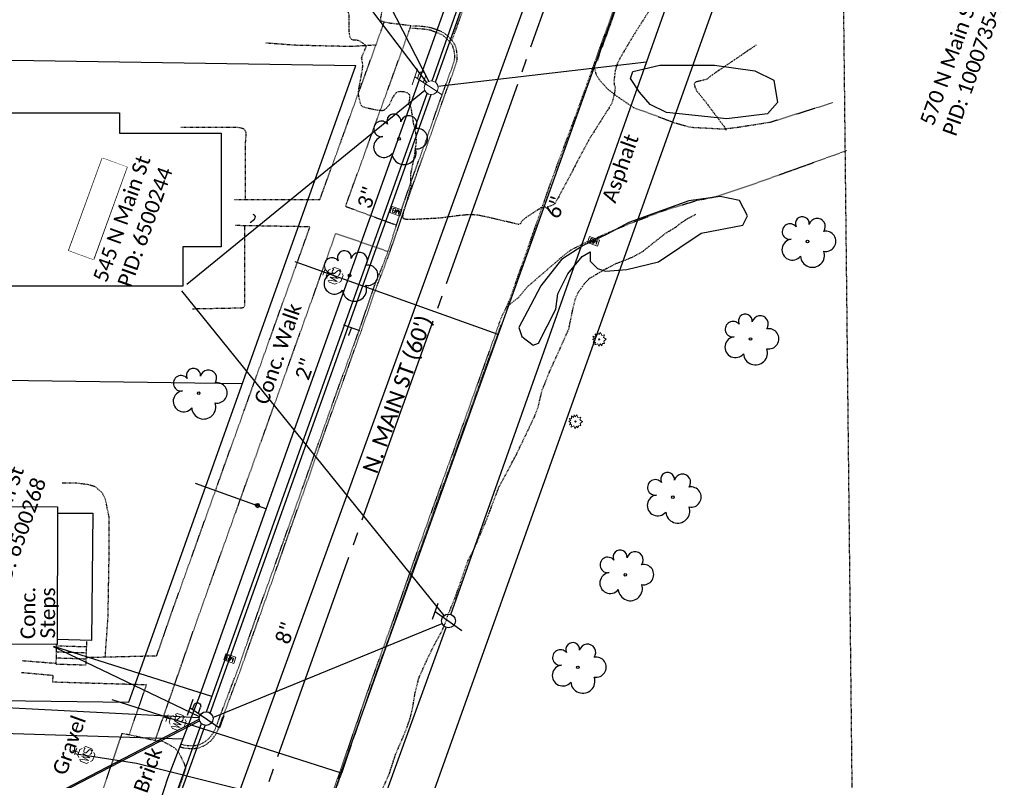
# Model space of a CAD drawing. Header units: feet. Extents: x 2296871 to 2305194, y 360020 to 364238.
# Tile 42 of 55: x 2301892 to 2302078, y 362843 to 362987. Entities that reach past the tile are written whole.
import ezdxf
from ezdxf.enums import TextEntityAlignment as Align

# ---------------------------------------------------------------- set-up
doc = ezdxf.new("R2010")
doc.units = ezdxf.units.FT
doc.header["$MEASUREMENT"] = 0
doc.set_wipeout_variables(frame=1)
for name, pattern in [('cl10', [50, 2.5, -2.5, 40, -2.5, 2.5]), ('elecex', [0]), ('gasex', [0]), ('OhDOT_USTN1', [0.055, 0.014, -0.041]), ('OhDOT_USTN2', [0.11, 0.069, -0.041]), ('OhDOT_USTN3', [0.22, 0.165, -0.055]), ('OhDOT_USTN5', [0.11, 0.055, -0.055]), ('ohelecex', [0]), ('ohteleex', [0]), ('rowex', [0]), ('sanex', [0]), ('shrublt', [0]), ('shrubrt', [0]), ('waterex', [0])]:
    doc.linetypes.add(name, pattern=pattern)
for name, color, linetype in [('_DBA-TOPO-CONTOUR-MIN', 7, 'Continuous'), ('BD_X_Building', 231, 'Continuous'), ('BD_X_Porch_or_Deck', 7, 'Continuous'), ('DT_X_Contour_Major', 132, 'OhDOT_USTN3'), ('DV_X_Property_Line', 7, 'Continuous'), ('DV_X_Section_VMS_Line', 6, 'OhDOT_USTN2'), ('PV_X_Curb', 120, 'OhDOT_USTN1'), ('PV_X_Driveway', 7, 'OhDOT_USTN5'), ('PV_X_EOP', 7, 'OhDOT_USTN3'), ('PV_X_Steps', 120, 'OhDOT_USTN1'), ('PV_X_Text', 7, 'Continuous'), ('PV_X_Walk', 120, 'OhDOT_USTN5'), ('RD_X_Cells', 7, 'Continuous'), ('RW_X_CL_10', 6, 'cl10'), ('RW_X_Fee_RW', 6, 'rowex'), ('RW_X_Text', 7, 'Continuous'), ('SN_X_Public', 3, 'Continuous'), ('SV_X_Text_Name', 7, 'Continuous'), ('SV_X_Text_Name_MASK', 7, 'Continuous'), ('UT_X_Electric', 1, 'elecex'), ('UT_X_Electric_Cells', 1, 'Continuous'), ('UT_X_Gas', 2, 'gasex'), ('UT_X_Gas_Cells', 2, 'Continuous'), ('UT_X_Gas_Text', 7, 'Continuous'), ('UT_X_Overhead_Electric', 1, 'ohelecex'), ('UT_X_Overhead_Telecom', 30, 'ohteleex'), ('UT_X_Sanitary_Line', 3, 'sanex'), ('UT_X_Sanitary_Text', 7, 'Continuous'), ('UT_X_Telecom_Cells', 30, 'Continuous'), ('UT_X_Water', 133, 'waterex'), ('UT_X_Water_Cells', 131, 'Continuous'), ('UT_X_Water_Text', 7, 'Continuous'), ('VG_X_Cells', 3, 'Continuous'), ('VG_X_Flower_Bed', 3, 'OhDOT_USTN1'), ('VG_X_Shrub_Line_Lt', 3, 'shrublt'), ('VG_X_Shrub_Line_Rt', 3, 'shrubrt')]:
    doc.layers.add(name, color=color, linetype=linetype)
doc.styles.add('Simplex Normal (0.14)', font='calibri.ttf', dxfattribs={"height": 0.14})
doc.styles.add('Straight Normal (0.14) Font 30', font='calibri.ttf', dxfattribs={"height": 0.14})
doc.styles.add('Straight-Normal', font='calibri.ttf', dxfattribs={"height": 0.14})

# ---------------------------------------------------------------- blocks, each defined once
blk = doc.blocks.new('SHRUB')
at = {"layer": 'VG_X_Cells', "color": 3, "linetype": 'Continuous', "lineweight": 0, "flags": 128}
blk.add_lwpolyline([(-0.004, 0.09), (0.026, 0.127), (0.047, 0.075), (0.101, 0.084), (0.084, 0.033), (0.132, 0.003), (0.089, -0.034), (0.101, -0.079), (0.064, -0.076), (0.047, -0.121), (0.026, -0.087), (-0.008, -0.128), (-0.029, -0.083), (-0.08, -0.105), (-0.071, -0.058), (-0.111, -0.062), (-0.088, -0.022), (-0.126, 0.006), (-0.089, 0.019), (-0.119, 0.059), (-0.073, 0.054), (-0.074, 0.106), (-0.037, 0.077), (-0.026, 0.127), (-0.004, 0.09)], dxfattribs=at)
at = {"layer": 'VG_X_Cells', "color": 3, "linetype": 'Continuous', "lineweight": 0}
blk.add_circle((0, 0), 0.0115, dxfattribs=at)
blk = doc.blocks.new('TREE')
at = {"linetype": 'Continuous'}
blk.add_circle((0, 0), 0.012, dxfattribs=at)
for centre, radius, start, end in [((-0.0492, 0.1684), 0.0658, 354.0047, 205.97412), ((0.0913, 0.1415), 0.0776, 323.82996, 165.0376), ((-0.1655, 0.0932), 0.0735, 39.06254, 279.54124), ((0.173, 0.0018), 0.0957, 259.14531, 101.45961), ((-0.1427, -0.0774), 0.0987, 96.17219, 320.57371), ((0.0473, -0.1303), 0.1142, 184.94757, 19.45715)]:
    blk.add_arc(centre, radius, start, end, dxfattribs=at)
blk = doc.blocks.new('ODOT MISC MAILBOX')
at = {"color": 230, "linetype": 'Continuous', "lineweight": 13, "flags": 128}
blk.add_lwpolyline([(-0.1, 0.061), (0.1, 0.061), (0.1, -0.061), (-0.1, -0.061), (-0.1, 0.061)], close=True, dxfattribs=at)
for points in [[(-0.065, -0.04), (-0.065, 0.04), (-0.036, -0.04), (-0.008, 0.04), (-0.008, -0.04)], [(0.051, 0.003), (0.054, 0.007), (0.056, 0.009), (0.057, 0.01), (0.058, 0.012), (0.059, 0.014), (0.06, 0.016), (0.061, 0.02), (0.061, 0.022), (0.061, 0.025), (0.061, 0.029), (0.059, 0.032), (0.057, 0.034), (0.054, 0.037), (0.052, 0.038), (0.05, 0.039), (0.047, 0.04), (0.016, 0.04), (0.016, -0.04), (0.051, -0.04), (0.055, -0.037), (0.059, -0.034), (0.062, -0.029), (0.064, -0.024), (0.065, -0.018), (0.065, -0.014), (0.064, -0.01), (0.061, -0.005), (0.058, -0.001), (0.051, 0.003), (0.016, 0.003)]]:
    blk.add_lwpolyline(points, dxfattribs=at)
at = {"color": 230, "linetype": 'Continuous', "lineweight": 30}
blk.add_point((0, 0), dxfattribs=at)
blk = doc.blocks.new('SGN1P_1')
at = {"lineweight": 0}
for p, q in [((0, 0), (-0.08, 0)), ((0, 0.08), (0, -0.08))]:
    blk.add_line(p, q, dxfattribs=at)
blk = doc.blocks.new('SIGN')
for p, q in [((0, 0), (-1.6, 0)), ((0, 1.6), (0, -1.6))]:
    blk.add_line(p, q)
at = {"xscale": 20, "yscale": 20, "zscale": 20}
blk.add_blockref('SGN1P_1', (0, 0), dxfattribs=at)
blk = doc.blocks.new('TELP')
at = {"linetype": 'Continuous'}
for p, q in [((0.0402, 0.15), (-0.0402, -0.15)), ((0.1202, 0.15), (-0.0398, 0.15))]:
    blk.add_line(p, q, dxfattribs=at)
blk.add_circle((0, 0), 0.065, dxfattribs=at)
blk = doc.blocks.new('ODOT Elec Tele Pole')
at = {"layer": 'UT_X_Electric_Cells', "linetype": 'Continuous', "lineweight": 13}
for p, q in [((0.0482, 0.18), (-0.0321, -0.12)), ((0.1282, 0.18), (-0.0318, 0.18)), ((0.0402, 0.15), (0.0827, 0.15)), ((0.0231, 0.0862), (0.0827, 0.0862))]:
    blk.add_line(p, q, dxfattribs=at)
at = {"layer": 'UT_X_Electric_Cells', "linetype": 'Continuous', "lineweight": 0}
blk.add_circle((0, 0), 0.065, dxfattribs=at)
at = {"layer": 'UT_X_Electric_Cells', "linetype": 'Continuous', "lineweight": 13, "extrusion": (0, 0, -1)}
blk.add_arc((-0.0833, 0.1181), 0.0319, 88.8767, 271.1233, dxfattribs=at)
blk = doc.blocks.new('TLPW')
at = {"linetype": 'Continuous'}
for p, q in [((0.0482, 0.18), (-0.0402, -0.15)), ((0.1282, 0.18), (-0.0318, 0.18)), ((0.0402, 0.15), (0.0827, 0.15)), ((0.0231, 0.0863), (0.0827, 0.0863)), ((0.0798, -0.15), (-0.0402, -0.15))]:
    blk.add_line(p, q, dxfattribs=at)
blk.add_circle((0, 0), 0.065, dxfattribs=at)
at = {"linetype": 'Continuous', "extrusion": (0, 0, -1)}
blk.add_arc((-0.0833, 0.1181), 0.0319, 88.8767, 271.1233, dxfattribs=at)
blk = doc.blocks.new('ODOT ELEC TELE LIGHT POLE')
blk.add_blockref('TLPW', (0, 0))
blk = doc.blocks.new('WSS')
at = {"layer": 'UT_X_Water_Cells', "color": 133, "linetype": 'Continuous', "lineweight": 0}
for p, q in [((0.0318, 0.1058), (-0.0319, 0.1058)), ((0, 0.0741), (0, 0.1376)), ((0.0202, 0.0083), (0.0553, -0.0101))]:
    blk.add_line(p, q, dxfattribs=at)
at = {"layer": 'UT_X_Water_Cells', "color": 133, "linetype": 'Continuous', "lineweight": 0, "flags": 128}
for points in [[(-0.0588, 0.0448), (-0.0741, 0.0297), (-0.0741, -0.0296), (-0.059, -0.0447)], [(-0.0554, 0.0355), (-0.0413, -0.0408), (-0.0272, 0.0355), (-0.013, -0.0408), (0.0013, 0.0355)], [(0.0448, 0.0588), (0.0296, 0.0741), (-0.0297, 0.0741), (-0.0448, 0.059)], [(0.0588, -0.0447), (0.074, -0.0296), (0.074, 0.0297), (0.0588, 0.0448)], [(-0.045, -0.0587), (-0.0297, -0.074), (0.0296, -0.074), (0.0448, -0.0588)]]:
    blk.add_lwpolyline(points, dxfattribs=at)
at = {"layer": 'UT_X_Water_Cells', "color": 133, "linetype": 'Continuous', "lineweight": 0, "extrusion": (0, 0, -1)}
for centre, radius, start, end in [((-0.0277, 0.0195), 0.0135, 303.63245, 53.74127), ((-0.0388, -0.0047), 0.04, 61.34633, 118.65367), ((-0.0372, -0.0091), 0.0316, 235.60372, 316.33053), ((-0.0438, -0.0225), 0.017, 132.06416, 228.51167)]:
    blk.add_arc(centre, radius, start, end, dxfattribs=at)
blk = doc.blocks.new('GSS')
at = {"layer": 'UT_X_Gas_Cells', "color": 2, "linetype": 'Continuous', "lineweight": 0}
for p, q in [((0.032, 0.106), (-0.032, 0.106)), ((0, 0.074), (0, 0.138))]:
    blk.add_line(p, q, dxfattribs=at)
at = {"layer": 'UT_X_Gas_Cells', "color": 2, "linetype": 'Continuous', "lineweight": 0, "flags": 128}
for points in [[(-0.059, 0.045), (-0.074, 0.03), (-0.074, -0.03), (-0.059, -0.045)], [(-0.013, 0.024), (-0.014, 0.027), (-0.015, 0.031), (-0.019, 0.034), (-0.023, 0.037), (-0.026, 0.039), (-0.029, 0.039), (-0.032, 0.04), (-0.04, 0.04), (-0.043, 0.039), (-0.045, 0.039), (-0.048, 0.037), (-0.053, 0.034), (-0.056, 0.029), (-0.058, 0.024), (-0.059, 0.017), (-0.06, 0.007), (-0.06, -0.006), (-0.06, -0.017), (-0.057, -0.025), (-0.053, -0.032), (-0.05, -0.035), (-0.046, -0.037), (-0.039, -0.04), (-0.032, -0.04), (-0.026, -0.039), (-0.023, -0.037), (-0.02, -0.036), (-0.018, -0.034), (-0.015, -0.03), (-0.013, -0.024), (-0.013, -0.009), (-0.026, -0.009)], [(0.045, 0.059), (0.03, 0.074), (-0.03, 0.074), (-0.045, 0.059)], [(0.057, 0.034), (0.056, 0.036), (0.054, 0.037), (0.048, 0.039), (0.041, 0.04), (0.036, 0.04), (0.034, 0.04), (0.026, 0.038), (0.019, 0.034), (0.015, 0.029), (0.014, 0.024), (0.014, 0.02), (0.015, 0.015), (0.02, 0.011), (0.054, -0.008), (0.058, -0.01), (0.059, -0.013), (0.06, -0.017), (0.06, -0.02), (0.06, -0.024), (0.059, -0.027), (0.058, -0.03), (0.056, -0.032), (0.055, -0.034), (0.053, -0.036), (0.051, -0.037), (0.049, -0.039), (0.047, -0.039), (0.041, -0.04), (0.032, -0.04), (0.027, -0.039), (0.019, -0.034), (0.014, -0.031)], [(0.059, -0.045), (0.074, -0.03), (0.074, 0.03), (0.059, 0.045)], [(-0.045, -0.059), (-0.03, -0.074), (0.03, -0.074), (0.045, -0.059)]]:
    blk.add_lwpolyline(points, dxfattribs=at)

msp = doc.modelspace()

# ---------------------------------------------------------------- linework, layer by layer
at = {"layer": '_DBA-TOPO-CONTOUR-MIN', "elevation": 982}
msp.add_lwpolyline([(2301935.84, 362948.86), (2301936.65, 362949.48), (2301936.82, 362949.73), (2301936.83, 362949.98), (2301936.69, 362950.28), (2301936.4, 362950.38)], dxfattribs=at)
at = {"layer": 'BD_X_Building', "flags": 128}
for points in [[(2301890.14, 362936.8), (2301890.14, 362969.63), (2301911.11, 362969.63), (2301911.11, 362965.74), (2301930.35, 362965.74), (2301930.35, 362944.28), (2301923.1, 362944.28), (2301923.1, 362936.8)], [(2301899.44, 362895.07), (2301899.44, 362895.07), (2301899.44, 362895.07), (2301899.32, 362869.04), (2301884.73, 362869.15), (2301884.73, 362866.96), (2301879.75, 362866.96), (2301879.75, 362869.25), (2301867.91, 362869.25), (2301867.91, 362864.69), (2301853.3, 362864.69), (2301853.3, 362889.7), (2301856.93, 362889.7), (2301856.93, 362891.91), (2301860.08, 362891.91), (2301860.08, 362895.36), (2301860.08, 362895.36), (2301860.08, 362895.36)]]:
    msp.add_lwpolyline(points, close=True, dxfattribs=at)
at = {"layer": 'BD_X_Porch_or_Deck'}
msp.add_lwpolyline([(2301899.45, 362893.9), (2301906.08, 362893.88), (2301905.82, 362869.83), (2301899.35, 362870.03)], dxfattribs=at)
at = {"layer": 'DT_X_Contour_Major', "flags": 128}
for points, elevation in [([(2302069.27, 363088.22), (2302063.18, 363081.21), (2302061.66, 363079.79), (2302060.11, 363078.06), (2302057.98, 363075.42), (2302056.4, 363072.95), (2302054.91, 363070.27), (2302049.43, 363059.77), (2302046.56, 363055.14), (2302045.54, 363053.7), (2302042.88, 363049.04), (2302039.81, 363043.44), (2302038.8, 363041.01), (2302030.91, 363026.47), (2302025.31, 363015.02), (2302021.41, 363007.44), (2302018.2, 362999.87), (2302016.4, 362996.43), (2302014.43, 362993.15), (2302011.34, 362988.97), (2302008.64, 362984.73), (2302005.75, 362979.9), (2302005.19, 362978.69), (2302004.86, 362977.48), (2302004.65, 362975.67), (2302004.68, 362974.87), (2302004.87, 362974.6), (2302004.83, 362973.8), (2302004.36, 362971.75), (2302004.15, 362971.22), (2301999.85, 362964.42), (2301994.08, 362953.48), (2301993.36, 362952.32), (2301992.15, 362951.76), (2301991.97, 362951.54), (2301991.57, 362951.88), (2301990.81, 362951.62), (2301988.11, 362949.89), (2301987.36, 362949.27), (2301986.96, 362948.65), (2301986.65, 362948.48), (2301981.52, 362949.71), (2301978.94, 362950.25), (2301977.32, 362950.35), (2301975.31, 362950.17), (2301971.74, 362949.69), (2301966.07, 362949.41), (2301965.16, 362949.48), (2301964.84, 362949.58), (2301964.7, 362949.89), (2301964.91, 362950.89), (2301966.33, 362955.68), (2301966.21, 362956.93), (2301966.27, 362958.21), (2301966.92, 362961.37), (2301967.31, 362964.29), (2301967.24, 362965.39), (2301967.09, 362966.35), (2301966.77, 362967.54), (2301966.29, 362970.67), (2301965.87, 362971.13), (2301966.05, 362972.41), (2301966.02, 362972.99), (2301965.69, 362973.32), (2301964.99, 362973.56), (2301964.2, 362973.62), (2301963.64, 362973.53), (2301963.24, 362973.22), (2301962.61, 362972.18), (2301962.23, 362971.2), (2301961.7, 362970.56), (2301961.22, 362970.14), (2301960.8, 362969.99), (2301959.67, 362970.13), (2301957.58, 362970.58), (2301957.05, 362970.79), (2301956.84, 362971.05), (2301956.44, 362972.48), (2301956.33, 362973.2), (2301956.38, 362973.98), (2301957.11, 362977.91), (2301957.15, 362978.7), (2301956.92, 362980.05), (2301957.77, 362982.08), (2301957.77, 362982.31), (2301957.36, 362982.67), (2301956.49, 362983.21), (2301956.17, 362983.31), (2301955.24, 362983.37), (2301954.97, 362983.51), (2301954.73, 362984.01), (2301954.54, 362985.26), (2301954.57, 362988.05), (2301954.42, 362988.63), (2301954.09, 362989.25), (2301952.79, 362991.01), (2301952.58, 362991.81), (2301952.59, 362992.27), (2301953.3, 362994.07), (2301953.73, 362994.93), (2301954.18, 362995.6), (2301956.35, 362998.18), (2301956.55, 362998.85), (2301956.51, 362999.18), (2301956.36, 362999.34), (2301955.72, 362999.33), (2301953.91, 362998.78)], 980), ([(2302031.54, 362982.42), (2302022.91, 362976.56), (2302022.18, 362975.94), (2302020.1, 362975.44), (2302019.87, 362975.23), (2302019.83, 362975.04), (2302019.96, 362974.45), (2302020.26, 362973.84), (2302022.12, 362971.51), (2302025.78, 362966.61), (2302025.81, 362966.36)], 985), ([(2301865.74, 362514.77), (2301862.73, 362513.04), (2301862.47, 362513.35), (2301863.72, 362517.91), (2301865.02, 362519.81), (2301864.33, 362520.96), (2301861, 362524.13), (2301860.55, 362526.49), (2301861.08, 362528.89), (2301860.83, 362531.03), (2301861.31, 362532.38), (2301861.85, 362532.87), (2301862.24, 362534.63), (2301862.43, 362536.15), (2301862.23, 362536.69), (2301862.42, 362538.07), (2301863.05, 362540.62), (2301864.02, 362543.41), (2301865.2, 362546.39), (2301865.7, 362547.36), (2301866.15, 362548.49), (2301866.73, 362550.81), (2301867.3, 362552.54), (2301868.1, 362554.42), (2301869.01, 362557.32), (2301870.85, 362560.8), (2301871.58, 362562.99), (2301872.88, 362567.87), (2301873.85, 362570.3), (2301875.01, 362572.81), (2301878.66, 362580.02), (2301879.16, 362581.51), (2301879.44, 362582.99), (2301879.68, 362585), (2301880.29, 362587.04), (2301880.66, 362589.19), (2301881.29, 362591.79), (2301882.99, 362597.47), (2301883.72, 362599.55), (2301883.94, 362599.85), (2301884.63, 362600.34), (2301886.61, 362601.41), (2301887.98, 362602.05), (2301889.03, 362602.39), (2301890.8, 362602.6), (2301895.3, 362602.74), (2301895.23, 362602.9), (2301893.21, 362604.5), (2301892.93, 362604.81), (2301892.88, 362605.02), (2301893.68, 362610.01), (2301893.73, 362610.88), (2301893.52, 362612.69), (2301893.65, 362613.32), (2301894.07, 362613.66), (2301895.36, 362614.02), (2301895.68, 362614.26), (2301895.79, 362614.52), (2301895.82, 362615.25), (2301895.36, 362617.9), (2301895.14, 362618.54), (2301892.82, 362622.08), (2301892.74, 362622.41), (2301892.7, 362625.97), (2301892.84, 362627.75), (2301893.03, 362628.77), (2301894.26, 362631.92), (2301895.67, 362638.45), (2301896.09, 362639.79), (2301897.96, 362644.28), (2301898.37, 362646.4), (2301900.53, 362651.35), (2301900.86, 362652.58), (2301901.43, 362655.43), (2301902.35, 362658.79), (2301903.9, 362663.85), (2301904.25, 362665.52), (2301904.33, 362666.73), (2301904.27, 362667.46), (2301903.13, 362671.98), (2301902.66, 362673.17), (2301902.44, 362673.25), (2301901.78, 362673.01), (2301900.45, 362672.17), (2301899.89, 362672.15), (2301898.47, 362672.54), (2301898.25, 362672.76), (2301898.17, 362673.21), (2301898.38, 362674.25), (2301898.78, 362675.17), (2301899.35, 362676.07), (2301900.34, 362676.84), (2301900.58, 362677.44), (2301902.36, 362679.97), (2301902.49, 362680.29), (2301902.02, 362680.79), (2301901.81, 362680.89), (2301901.4, 362684.99), (2301901.53, 362686.01), (2301902.3, 362688.18), (2301902.57, 362690.98), (2301902.79, 362692.31), (2301903.23, 362693.66), (2301904.02, 362695.49), (2301904.62, 362696.51), (2301905.28, 362697.42), (2301905.66, 362697.76), (2301905.79, 362698.19), (2301905.71, 362699.49), (2301905.92, 362700.36), (2301906.03, 362702.43), (2301906.17, 362703.45), (2301906.48, 362704.22), (2301908.42, 362707.13), (2301909.05, 362709.04), (2301910.35, 362714.5), (2301910.72, 362716.89), (2301910.98, 362720.68), (2301911.09, 362721.4), (2301911.29, 362721.87), (2301912.01, 362722.57), (2301913.83, 362723.84), (2301916.77, 362726.49), (2301918.1, 362727.25), (2301918.41, 362727.55), (2301919.84, 362731.85), (2301921.65, 362736.21), (2301921.87, 362737.17), (2301921.9, 362737.65), (2301921.14, 362740.98), (2301920.82, 362743.74), (2301920.78, 362745.82), (2301921.17, 362747.11), (2301922.09, 362749.17), (2301923.34, 362753.94), (2301925.24, 362757.37), (2301926.96, 362761.99), (2301927.8, 362763.95), (2301928.84, 362766.06), (2301931, 362770.13), (2301934.64, 362777.75), (2301935.96, 362780.84), (2301936.72, 362782.99), (2301938.92, 362791.08), (2301941.1, 362795.93), (2301947.36, 362813.23), (2301949.91, 362818.57), (2301950.39, 362819.88), (2301950.97, 362821), (2301951.87, 362822.36), (2301955.11, 362826.51), (2301956.33, 362828.53), (2301956.76, 362829.47), (2301957.59, 362834.15), (2301958.25, 362835.93), (2301962.16, 362844.57), (2301963.35, 362848.26), (2301965.1, 362852.32), (2301966, 362854.73), (2301966.52, 362856.73), (2301967.08, 362860.07), (2301967.76, 362862.73), (2301969.11, 362865.78), (2301970.78, 362869.22), (2301972.1, 362871.55), (2301972.95, 362873.61), (2301973.25, 362874.61), (2301974.73, 362878.19), (2301977.02, 362884.84), (2301977.97, 362886.63), (2301980.61, 362892.76), (2301982.96, 362898.95), (2301986.2, 362904.99), (2301989.56, 362912.02), (2301990.29, 362913.85), (2301991.07, 362917.13), (2301992.42, 362920.53), (2301995.55, 362927.43), (2301996.15, 362928.9), (2301996.95, 362932.81), (2301997.4, 362934.52), (2301997.86, 362935.62), (2301999.18, 362937.46), (2301999.97, 362938.26), (2302002.86, 362939.99), (2302005.18, 362941.17), (2302007.03, 362941.85), (2302008.46, 362942.49), (2302010.05, 362943.37), (2302014.52, 362946.91), (2302016.13, 362947.84), (2302017.42, 362948.86), (2302018.65, 362949.66), (2302020.14, 362950.45)], 985)]:
    msp.add_lwpolyline(points, dxfattribs=dict(at, elevation=elevation))
at = {"layer": 'DV_X_Property_Line', "flags": 128}
msp.add_lwpolyline([(2301934.37, 362918.35), (2301772.38, 362920.64)], dxfattribs=at)
at = {"layer": 'DV_X_Section_VMS_Line', "flags": 128}
msp.add_lwpolyline([(2302034.55, 364237.55), (2302054.07, 362432.99)], dxfattribs=at)
at = {"layer": 'PV_X_Curb', "flags": 128}
for points in [[(2302056.02, 363205.86), (2302056.29, 363201.02), (2302056.6, 363195.22), (2302056.75, 363190.09), (2302056.82, 363185.6), (2302056.93, 363179.1), (2302056.81, 363173.96), (2302056.61, 363170.05), (2302056.46, 363163.93), (2302056.14, 363159.72), (2302055.92, 363156.96), (2302055.51, 363153.79), (2302054.91, 363149.19), (2302054.16, 363144.39), (2302053.25, 363139.47), (2302051.89, 363133.35), (2302050.89, 363129.34), (2302049.84, 363125.68), (2302048.19, 363119.72), (2302045.69, 363110.52), (2302045.05, 363108.44), (2302043, 363101.44), (2302042.02, 363098.2), (2302040.46, 363093.09), (2302038.25, 363085.46), (2302034.96, 363075.71), (2302031.41, 363065.87), (2302027.67, 363055.03), (2302026.65, 363052.26), (2302022.84, 363041.8), (2302018.68, 363029.9), (2302017.73, 363026.74), (2302016, 363022.04), (2302014.16, 363016.95), (2302013.07, 363013.8), (2302010.6, 363007.03), (2302007.82, 362998.95), (2302005.54, 362992.15), (2302003.76, 362986.79), (2302001.79, 362981.45), (2302001.16, 362979.51)], [(2302056.46, 363205.88), (2302056.71, 363201.05), (2302057.04, 363195.23), (2302057.15, 363190.1), (2302057.22, 363185.6), (2302057.33, 363179.09), (2302057.22, 363173.95), (2302057.01, 363170.03), (2302056.86, 363163.92), (2302056.53, 363159.69), (2302056.25, 363156.93), (2302055.84, 363153.75), (2302055.23, 363149.14), (2302054.49, 363144.33), (2302053.57, 363139.4), (2302052.2, 363133.27), (2302051.19, 363129.25), (2302050.13, 363125.6), (2302048.49, 363119.64), (2302046, 363110.43), (2302045.37, 363108.35), (2302043.31, 363101.34), (2302042.35, 363098.1), (2302040.77, 363093), (2302038.56, 363085.37), (2302035.28, 363075.6), (2302031.73, 363065.76), (2302027.99, 363054.91), (2302027.05, 363052.12), (2302023.2, 363041.67), (2302019.09, 363029.78), (2302018.12, 363026.59), (2302016.38, 363021.9), (2302014.5, 363016.83), (2302013.47, 363013.65), (2302010.99, 363006.9), (2302008.19, 362998.82), (2302005.87, 362992.04), (2302004.08, 362986.67), (2302002.13, 362981.34), (2302001.49, 362979.39)], [(2301922.69, 362849.68), (2301923.41, 362849.48), (2301924.44, 362849.4), (2301925.33, 362849.4), (2301926.08, 362849.51), (2301926.89, 362849.8), (2301927.7, 362850.26), (2301928.35, 362850.78), (2301928.86, 362851.38), (2301929.47, 362852.23), (2301929.98, 362853.44), (2301931.1, 362856.45), (2301932.22, 362859.42), (2301934.16, 362864.59), (2301935.51, 362868.46), (2301936.63, 362871.55), (2301937.73, 362874.64), (2301939.53, 362879.68), (2301940.21, 362881.59), (2301942.68, 362888.67), (2301944.38, 362893.46), (2301946.63, 362899.76), (2301948.31, 362904.6), (2301950.8, 362911.58), (2301952.96, 362917.54), (2301956.94, 362928.58), (2301959.79, 362936.77), (2301961.14, 362940.24), (2301962.29, 362943.36), (2301964.01, 362948.3), (2301965.04, 362951.47), (2301967.29, 362957.85), (2301969.58, 362964.25), (2301972.06, 362971.29), (2301973.92, 362976.4), (2301974.57, 362978.18), (2301974.94, 362979.28), (2301975.01, 362979.8), (2301975.02, 362980.52), (2301974.89, 362981.45), (2301974.61, 362982.44), (2301973.99, 362983.32), (2301973.21, 362984.15), (2301972.56, 362984.72), (2301971.31, 362985.25), (2301970.12, 362985.66), (2301969.28, 362985.84), (2301967.83, 362985.99), (2301966.47, 362986.02)], [(2301922.83, 362850.18), (2301923.5, 362850.01), (2301924.44, 362849.94), (2301925.33, 362849.95), (2301925.87, 362850.03), (2301926.61, 362850.28), (2301927.35, 362850.69), (2301927.93, 362851.14), (2301928.41, 362851.71), (2301928.96, 362852.45), (2301929.47, 362853.63), (2301930.59, 362856.64), (2301931.72, 362859.6), (2301933.68, 362864.76), (2301935.02, 362868.64), (2301936.12, 362871.73), (2301937.21, 362874.83), (2301939.01, 362879.86), (2301939.71, 362881.77), (2301942.25, 362888.83), (2301943.95, 362893.61), (2301946.21, 362899.91), (2301947.92, 362904.74), (2301950.41, 362911.72), (2301952.56, 362917.68), (2301956.55, 362928.71), (2301959.38, 362936.93), (2301960.79, 362940.38), (2301961.96, 362943.48), (2301963.55, 362948.45), (2301964.57, 362951.63), (2301966.81, 362958.02), (2301969.11, 362964.41), (2301971.6, 362971.46), (2301973.45, 362976.56), (2301974.1, 362978.34), (2301974.46, 362979.37), (2301974.52, 362979.8), (2301974.55, 362980.52), (2301974.44, 362981.33), (2301974.14, 362982.31), (2301973.57, 362983.04), (2301972.88, 362983.78), (2301972.23, 362984.35), (2301971.11, 362984.79), (2301969.97, 362985.21), (2301969.23, 362985.36), (2301967.81, 362985.51), (2301966.45, 362985.56)], [(2301982.89, 362929.65), (2301980.67, 362923.45), (2301978.02, 362916.07), (2301974.08, 362905.07), (2301970.4, 362894.95), (2301967.69, 362887.39), (2301962.51, 362872.61), (2301959.91, 362865.41), (2301957.99, 362860.03), (2301956.42, 362855.44), (2301954.79, 362850.77), (2301953.01, 362845.5), (2301951.63, 362841.67), (2301950.31, 362838.12), (2301949.26, 362834.9), (2301945.75, 362825.33), (2301945.19, 362823.88), (2301944.06, 362820.49), (2301942.17, 362815.2), (2301939.68, 362808.05), (2301937.47, 362801.75), (2301935.54, 362796.36), (2301932.16, 362786.89), (2301927.12, 362772.82), (2301923.28, 362762.21), (2301921.56, 362757.43), (2301919.02, 362750.14), (2301915.79, 362741.38), (2301915.6, 362740.95)], [(2301983.28, 362929.51), (2301981.02, 362923.32), (2301978.37, 362915.94), (2301974.42, 362904.94), (2301970.74, 362894.82), (2301968.04, 362887.27), (2301962.85, 362872.48), (2301960.25, 362865.29), (2301958.34, 362859.91), (2301956.77, 362855.31), (2301955.14, 362850.65), (2301953.36, 362845.38), (2301951.98, 362841.55), (2301950.6, 362838.03), (2301949.51, 362834.81), (2301946.08, 362825.2), (2301945.53, 362823.77), (2301944.44, 362820.35), (2301942.59, 362815.06), (2301940.09, 362807.9), (2301937.89, 362801.61), (2301935.92, 362796.23), (2301932.52, 362786.76), (2301927.48, 362772.69), (2301923.62, 362762.09), (2301921.91, 362757.31), (2301919.36, 362750.01), (2301916.19, 362741.24), (2301916, 362740.81)]]:
    msp.add_lwpolyline(points, dxfattribs=at)
at = {"layer": 'PV_X_Driveway', "flags": 128}
for points in [[(2301970.76, 362998.65), (2301967.66, 362998.79), (2301965.03, 362998.61), (2301964.28, 362998.19), (2301963.92, 362997.31), (2301963.36, 362996.35), (2301962.11, 362993.01), (2301960.78, 362989.06), (2301960.51, 362987.61), (2301960.51, 362987.03), (2301961.91, 362986.66), (2301966.3, 362986.13)], [(2301938.79, 362982.87), (2301944.23, 362982.45), (2301954.9, 362982.2), (2301959.65, 362982.48)], [(2302000.84, 362978.6), (2302001.22, 362976.93), (2302002.06, 362975.66), (2302003.59, 362973.99), (2302005.04, 362972.86), (2302008.36, 362970.61), (2302012.18, 362969.23), (2302016.07, 362967.75), (2302019.16, 362966.89), (2302022.16, 362966.74), (2302025.29, 362966.57), (2302027.85, 362966.86), (2302034.25, 362967.86), (2302046, 362971.55)], [(2301984.32, 362932.86), (2301986.54, 362934.65), (2301988.38, 362936.8), (2301994.37, 362941.97), (2301996.43, 362943.63), (2301998.95, 362944.94), (2302007.2, 362948.51), (2302014.15, 362951.17), (2302020.41, 362953.07), (2302024.18, 362953.82), (2302031.69, 362956.38), (2302048.63, 362962.46)], [(2301908.64, 362840.55), (2301907.8, 362840.92), (2301911.65, 362852.27), (2301912.97, 362852.01), (2301917.8, 362850.95), (2301918.09, 362850.89), (2301919.31, 362850.74), (2301920.4, 362850.19), (2301921.59, 362849.48), (2301922.32, 362848.69), (2301923.3, 362846.67), (2301923.61, 362845.79), (2301923.61, 362845.35), (2301922.95, 362843.43), (2301921.84, 362840.61), (2301920.79, 362838.33), (2301920.3, 362838.05), (2301919.43, 362837.81)]]:
    msp.add_lwpolyline(points, dxfattribs=at)
at = {"layer": 'PV_X_EOP', "flags": 128}
for points in [[(2301974.02, 362983.28), (2301979.63, 362998.88)], [(2301982.89, 362929.65), (2301983.46, 362931.14), (2301984.04, 362932.26), (2301984.91, 362934.13), (2301987.32, 362940.97), (2301992.77, 362956.58), (2301998.45, 362971.86), (2302001.16, 362979.51)]]:
    msp.add_lwpolyline(points, dxfattribs=at)
at = {"layer": 'PV_X_Steps'}
for points in [[(2301899.19, 362869.04), (2301899.11, 362865.37), (2301904.8, 362865.2), (2301904.98, 362869.85)], [(2301899.16, 362867.68), (2301904.89, 362867.5)], [(2301899.19, 362868.82), (2301904.93, 362868.65)], [(2301899.14, 362866.53), (2301904.84, 362866.36)]]:
    msp.add_lwpolyline(points, dxfattribs=at)
at = {"layer": 'PV_X_Walk', "flags": 128}
for points in [[(2301949.05, 362953.25), (2301949.74, 362955.16), (2301951.44, 362959.86), (2301953.15, 362964.55), (2301954.85, 362969.25), (2301956.56, 362973.95), (2301958.26, 362978.64), (2301959.96, 362983.34), (2301961.23, 362986.84)], [(2301953.89, 362951.93), (2301954.44, 362953.46), (2301956.14, 362958.15), (2301957.85, 362962.85), (2301959.55, 362967.55), (2301961.25, 362972.24), (2301962.95, 362976.94), (2301964.65, 362981.63), (2301966.28, 362986.13)], [(2301932.91, 362953.25), (2301949.05, 362953.25)], [(2301953.89, 362951.93), (2301963.5, 362948.38)], [(2301918.18, 362866.94), (2301919.7, 362871.31), (2301921, 362875.06), (2301922.7, 362879.79), (2301924.39, 362884.5), (2301926.07, 362889.2), (2301927.76, 362893.91), (2301929.45, 362898.61), (2301931.13, 362903.32), (2301932.82, 362908.02), (2301934.51, 362912.73), (2301936.19, 362917.43), (2301937.88, 362922.13), (2301939.57, 362926.84), (2301941.25, 362931.54), (2301942.94, 362936.25), (2301944.63, 362940.95), (2301946.31, 362945.66), (2301947.19, 362948.11)], [(2301933.06, 362948.35), (2301947.19, 362948.11)], [(2301917.89, 362850.93), (2301919.48, 362855.5), (2301921.13, 362860.22), (2301922.77, 362864.94), (2301924.42, 362869.66), (2301925.73, 362873.42), (2301927.4, 362878.1), (2301929.09, 362882.81), (2301930.78, 362887.51), (2301932.46, 362892.22), (2301934.15, 362896.92), (2301935.84, 362901.63), (2301937.52, 362906.33), (2301939.21, 362911.03), (2301940.9, 362915.74), (2301942.59, 362920.45), (2301944.27, 362925.15), (2301945.96, 362929.86), (2301947.65, 362934.56), (2301949.33, 362939.27), (2301951.02, 362943.97), (2301952.04, 362946.82)], [(2301952.04, 362946.82), (2301961.76, 362943.44)], [(2301892.72, 362866.02), (2301899.11, 362865.51)], [(2301904.85, 362866.62), (2301918.18, 362866.94)], [(2301892.61, 362863.78), (2301898.54, 362863.24), (2301898.45, 362861.99), (2301916.27, 362861.47)], [(2301912.96, 362852.01), (2301914.77, 362857.14), (2301916.27, 362861.47)]]:
    msp.add_lwpolyline(points, dxfattribs=at)
at = {"layer": 'RW_X_CL_10'}
msp.add_line((2301795.81, 362440.51), (2302050.19, 363153.79), dxfattribs=at)
at = {"layer": 'RW_X_Fee_RW'}
for p, q in [((2301827.66, 362440.53), (2302080.82, 363150.36)), ((2301912.89, 362858.12), (2301955.85, 362978.57))]:
    msp.add_line(p, q, dxfattribs=at)
at = {"layer": 'RW_X_Fee_RW', "flags": 128}
for points in [[(2301793.28, 362981.07), (2301955.85, 362978.57)], [(2301751.48, 362860.21), (2301912.89, 362858.12)]]:
    msp.add_lwpolyline(points, dxfattribs=at)
at = {"layer": 'SV_X_Text_Name_MASK'}
msp.add_lwpolyline([(2301901.55, 362943.57), (2301907.9, 362961.05), (2301912.55, 362959.36), (2301906.2, 362941.88)], close=True, dxfattribs=at)
at = {"layer": 'UT_X_Electric'}
msp.add_lwpolyline([(2301882.41, 362857.52), (2301926.23, 362855.23)], dxfattribs=at)
at = {"layer": 'UT_X_Gas', "flags": 128}
msp.add_lwpolyline([(2301826.94, 362575), (2301835.4, 362600.17), (2301842.67, 362618.69), (2301859.69, 362666.71), (2301869.73, 362694.97), (2301877.32, 362716.59), (2301886.93, 362742.57), (2301891.72, 362759.77), (2301898.96, 362779.24), (2301906.79, 362800.65), (2301917.02, 362833.61), (2301920.27, 362843.75), (2301926.3, 362859.38), (2301945.21, 362912.34), (2301998.68, 363062.26), (2302002.12, 363072.24, 0.004121), (2302006.72, 363085.9), (2302037.37, 363075.87, 0.006524), (2302044.43, 363098.46, 0.108981), (2302058.41, 363206.47)], format="xyb", dxfattribs=at)
for points in [[(2301925.44, 362899.55), (2301938.92, 362894.74)], [(2301880.95, 362852.55), (2301923.14, 362851.2)]]:
    msp.add_lwpolyline(points, dxfattribs=at)
at = {"layer": 'UT_X_Overhead_Electric', "flags": 128}
for points in [[(2301970.26, 362975.66), (2301996.4, 363050.03)], [(2301969.66, 362975.6), (2301951.37, 363011.28)], [(2301923.88, 362937.18), (2301968.87, 362973.91)], [(2301927.59, 362856.34), (2301969.35, 362973.29)], [(2301926.26, 362855.37), (2301898.65, 362868.59)], [(2301875.58, 362828.65), (2301926.22, 362854.93)], [(2301889.37, 362750.34), (2301926.63, 362854.09)]]:
    msp.add_lwpolyline(points, dxfattribs=at)
at = {"layer": 'UT_X_Overhead_Telecom', "flags": 128}
for points in [[(2301970.89, 362975.39), (2301997.25, 363049.7)], [(2301969.25, 362975.37), (2301942.03, 363011.19)], [(2301971.35, 362974.64), (2302010.8, 362979.24)], [(2301928.27, 362856.1), (2301970.1, 362973.07)], [(2301972.54, 362874.51), (2301922.95, 362935.92)], [(2301928.8, 362855.26), (2301972.15, 362873.01)], [(2301928.62, 362859.24), (2301898.74, 362868.7)], [(2301875.69, 362828.54), (2301926.29, 362854.62)], [(2301889.8, 362750.13), (2301927.34, 362853.75)]]:
    msp.add_lwpolyline(points, dxfattribs=at)
at = {"layer": 'UT_X_Overhead_Telecom', "linetype": 'Continuous', "flags": 128}
for points in [[(2301973.8, 362874.73), (2302033.1, 363042.2)], [(2301929.89, 362753.59), (2301972.91, 362872.28)]]:
    msp.add_lwpolyline(points, dxfattribs=at)
at = {"layer": 'UT_X_Sanitary_Line', "flags": 128}
msp.add_lwpolyline([(2301884.09, 362704.26), (2302005.19, 363038.03)], dxfattribs=at)
at = {"layer": 'UT_X_Water'}
for points in [[(2301813.91, 362430.38), (2301821.03, 362465.59), (2301853.18, 362560.74), (2301955.57, 362851.89), (2302031.34, 363063.03), (2302042.96, 363095.42), (2302061.52, 363168.95), (2302058.38, 363256.57), (2302066.14, 363275.22)], [(2301982.77, 362927.68), (2301944.36, 362941.46)], [(2301909.68, 362858.63), (2301953.06, 362844.76)], [(2301902.62, 362848.41), (2301914.36, 362846.63), (2301950.53, 362837.56)]]:
    msp.add_lwpolyline(points, dxfattribs=at)
at = {"layer": 'VG_X_Flower_Bed', "flags": 128}
for points in [[(2301934.94, 362953.41), (2301934.94, 362963.39), (2301935.12, 362965.87), (2301934.71, 362966.54), (2301933.59, 362966.85), (2301928.57, 362966.85), (2301922.66, 362966.85)], [(2301924.96, 362932.56), (2301933.29, 362932.72), (2301934.22, 362932.72), (2301934.63, 362932.83), (2301934.81, 362933.05), (2301934.81, 362938.49), (2301934.81, 362948.22)], [(2301908.45, 362866.77), (2301908.98, 362874.43), (2301909.2, 362887.34), (2301909.2, 362887.34), (2301909.2, 362887.34), (2301909.2, 362893.04), (2301908.44, 362896.71), (2301907.81, 362897.82), (2301906.57, 362898.88), (2301905.15, 362899.29), (2301903.04, 362899.55), (2301900.19, 362899.55)]]:
    msp.add_lwpolyline(points, dxfattribs=at)
at = {"layer": 'VG_X_Shrub_Line_Lt', "flags": 128}
msp.add_lwpolyline([(2302033.7, 362969.42), (2302026.01, 362968.47), (2302014.56, 362969.69), (2302011.47, 362971.17), (2302009.45, 362973.54), (2302007.79, 362976.1), (2302008.23, 362977.43), (2302013.34, 362978.62), (2302023.64, 362978.62), (2302031.32, 362977.58), (2302034.89, 362975.77), (2302035.57, 362971.59), (2302033.7, 362969.42)], dxfattribs=at)
at = {"layer": 'VG_X_Shrub_Line_Rt', "flags": 128}
msp.add_lwpolyline([(2301994.74, 362941.86), (2301990.82, 362936.87), (2301988.3, 362932.12), (2301986.67, 362928.98), (2301987.22, 362927.3), (2301989.36, 362925.67), (2301990.41, 362926.03), (2301993.67, 362932.49), (2301994.04, 362935.37), (2301995.91, 362939.19), (2301998.61, 362942.45), (2302000.15, 362943.34), (2302000.15, 362941.56), (2302001.51, 362940.17), (2302003.03, 362939.65), (2302007.08, 362939.96), (2302013.07, 362941.43), (2302021.12, 362946.83), (2302029, 362948.39), (2302029.93, 362950.1), (2302028.42, 362953.01), (2302024.74, 362953.81), (2302018.83, 362952.95), (2302007.48, 362948.89), (2302003.39, 362946.69), (2301998.85, 362944.53), (2301994.74, 362941.86)], dxfattribs=at)

# ---------------------------------------------------------------- block references
at = {"layer": 'RD_X_Cells', "xscale": 10.00000000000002, "yscale": 10.00000000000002, "zscale": 10.00000000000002, "rotation": 160.2045307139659}
for p in [(2301963.41, 362951), (2302000.79, 362945.3), (2301932, 362866.4)]:
    msp.add_blockref('ODOT MISC MAILBOX', p, dxfattribs=at)
at = {"layer": 'SN_X_Public', "rotation": 71.05265906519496}
msp.add_blockref('SIGN', (2301954.99, 362928.98), dxfattribs=at)
at = {"layer": 'UT_X_Electric_Cells'}
for name, p, xscale, yscale, zscale, rotation in [('ODOT Elec Tele Pole', (2301970.08, 362974.37), 20.00000000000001, 20.00000000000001, 20.00000000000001, 71.29777777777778), ('ODOT ELEC TELE LIGHT POLE', (2301927.52, 362855.04), 20, 20, 20, 70.388792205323)]:
    msp.add_blockref(name, p, dxfattribs=dict(at, xscale=xscale, yscale=yscale, zscale=zscale, rotation=rotation))
at = {"layer": 'UT_X_Gas_Cells', "xscale": 4.999999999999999, "yscale": 4.999999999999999, "zscale": 4.999999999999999, "rotation": 70.73158503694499}
msp.add_blockref('GSS', (2301937.26, 362895.33), dxfattribs=at)
at = {"layer": 'UT_X_Telecom_Cells', "color": 30, "linetype": 'Continuous', "lineweight": 0, "xscale": 20, "yscale": 20, "zscale": 20, "rotation": 69.90500246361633}
msp.add_blockref('TELP', (2301973.36, 362873.51), dxfattribs=at)
at = {"layer": 'UT_X_Water_Cells', "xscale": 20, "yscale": 20, "rotation": 70.26444444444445}
for p in [(2301951.83, 362938.78), (2301922.13, 362854.41), (2301904.85, 362848.16)]:
    msp.add_blockref('WSS', p, dxfattribs=at)
at = {"layer": 'VG_X_Cells', "xscale": 20, "yscale": 20, "zscale": 20}
for p in [(2301964.01, 362964.7, 982.81), (2302041.25, 362945.28, 997.55), (2301954.65, 362938.85, 982.89), (2302030.47, 362926.84, 997.39), (2301926.12, 362916.59, 986.53), (2302015.78, 362896.91, 998.94), (2302006.8, 362882.23, 997.24), (2301997.82, 362864.73, 997.6)]:
    msp.add_blockref('TREE', p, dxfattribs=at)
at = {"layer": 'VG_X_Cells', "xscale": 10, "yscale": 10}
for p in [(2302001.86, 362926.77), (2301997.36, 362911.22)]:
    msp.add_blockref('SHRUB', p, dxfattribs=at)

# ---------------------------------------------------------------- texts
at = {"layer": 'PV_X_Text', "char_height": 2.8, "attachment_point": 5, "style": 'Straight-Normal'}
for s, insert, rotation in [('Asphalt', (2302006.17, 362959.02), 70.3717), ('Conc. Walk', (2301941.1, 362924.04), 70.9583), ('Gravel', (2301901.63, 362850.01), 70.3717), ('Brick', (2301916.49, 362845.33), 70.3717)]:
    msp.add_mtext(s, dxfattribs=dict(at, insert=insert, rotation=rotation))
at = {"layer": 'PV_X_Text', "insert": (2301896.04, 362875.02), "char_height": 2.8, "width": 26.6038, "attachment_point": 5, "rotation": 90, "line_spacing_factor": 0.8, "style": 'Straight-Normal'}
msp.add_mtext('Conc.\\PSteps', dxfattribs=at)
at = {"layer": 'RW_X_Text', "style": 'Simplex Normal (0.14)'}
msp.add_text("N. MAIN ST (60')", height=3, rotation=70.3717, dxfattribs=at).set_placement((2301963.67, 362916.39), align=Align.MIDDLE_CENTER)
at = {"layer": 'SV_X_Text_Name', "char_height": 2.8, "width": 77.9146, "attachment_point": 5, "rotation": 70.3717, "style": 'Simplex Normal (0.14)'}
for s, insert in [('James & Constance Smith\\PTrustees\\P570 N Main St\\P\\pxqc;PID: 10007354', (2302065.76, 362980)), ('Jodi Kiko\\P545 N Main St\\P\\pxqc;PID: 6500244', (2301911.57, 362949.59)), ('David & Sarah \\PSchoeppner\\P531 N Main St\\P\\pxqc;PID: 6500268', (2301885.45, 362891.63))]:
    msp.add_mtext(s, dxfattribs=dict(at, insert=insert))
at = {"layer": 'UT_X_Gas_Text', "style": 'Straight Normal (0.14) Font 30'}
for s, p in [('3"', (2301957.95, 362953.57)), ('2"', (2301946.2, 362921.15))]:
    msp.add_text(s, height=2.8, rotation=70.3717, dxfattribs=at).set_placement(p, align=Align.MIDDLE_CENTER)
at = {"layer": 'UT_X_Sanitary_Text', "insert": (2301942.53, 362871.21), "char_height": 2.8, "attachment_point": 5, "rotation": 70.0584, "style": 'Simplex Normal (0.14)'}
msp.add_mtext('8"', dxfattribs=at)
at = {"layer": 'UT_X_Water_Text', "insert": (2301993.6, 362951.74), "char_height": 2.8, "attachment_point": 5, "rotation": 71.3292, "style": 'Simplex Normal (0.14)'}
msp.add_mtext('6"', dxfattribs=at)

# ---------------------------------------------------------------- next in the draw order: wipeouts: each hides what was drawn before it
for points in [[(2302049.52, 362961.13), (2302066.55, 363007.98), (2302075.18, 363005.01), (2302058.08, 362958.02)], [(2301901.55, 362943.57), (2301907.9, 362961.05), (2301912.55, 362959.36), (2301906.2, 362941.88)]]:
    msp.add_wipeout(points).dxf.layer = 'SV_X_Text_Name_MASK'

doc.saveas('drawing.dxf')
